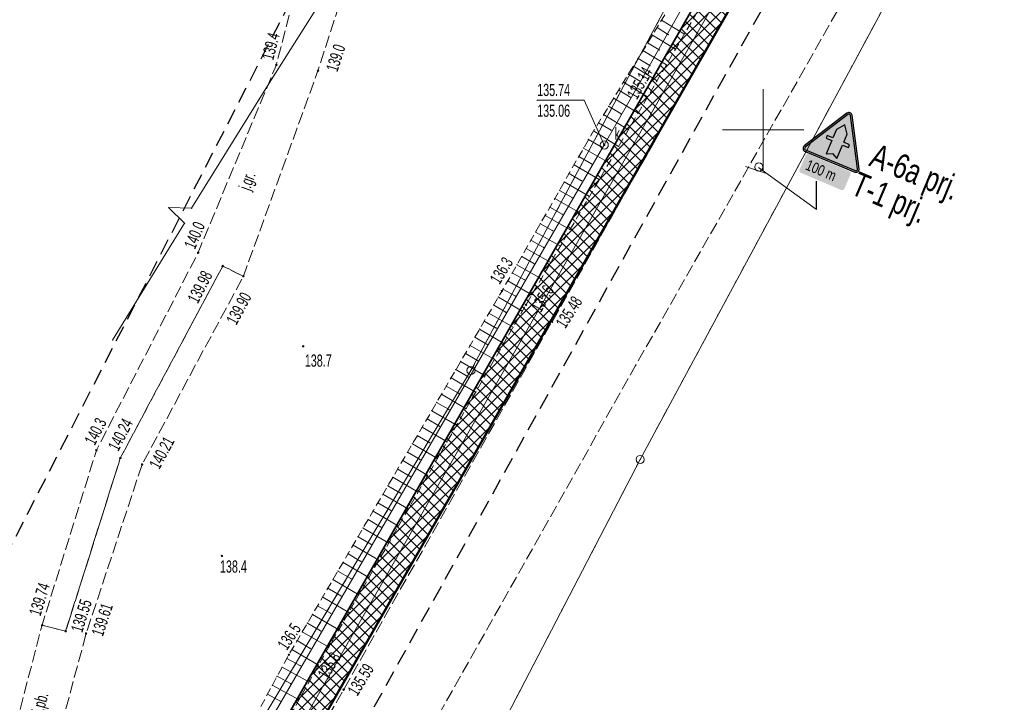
# Model space of a CAD drawing. Extents: x 6456700 to 6518119, y 5963420 to 5980059.
# Tile 89 of 256: x 6512073 to 6512134, y 5964364 to 5964406. Entities that reach past the tile are written whole.
import ezdxf
from ezdxf.enums import TextEntityAlignment as Align

# ---------------------------------------------------------------- set-up
doc = ezdxf.new("R2010")
doc.units = 0
doc.header["$MEASUREMENT"] = 0
for name, pattern in [('L_0_03', [1, 0.5, -0.5]), ('L_0_04', [1.5, 1, -0.5]), ('L_0_52', [1, 0.75, -0.25]), ('L_0_5A', [0.75, 0.5, -0.25])]:
    doc.linetypes.add(name, pattern=pattern)
doc.layers.get('0').update_dxf_attribs({"color": 2, "linetype": 'CONTINUOUS', "lineweight": 5})
for name, color, linetype, lineweight in [('000_Inne__niezydentyfikowane_', 7, 'CONTINUOUS', 18), ('18mm Kreska ciągła', 7, 'CONTINUOUS', 18), ('202_punkt_graniczny', 7, 'CONTINUOUS', 18), ('218_kontur_uzytku_gruntowego', 96, 'L_0_03', 18), ('219_dzialka_ewidencyjna', 7, 'CONTINUOUS', 18), ('35mm Ciągła', 7, 'CONTINUOUS', 35), ('50mm Kreska ciągła', 7, 'CONTINUOUS', 50), ('9mm Kreska ciągła', 252, 'CONTINUOUS', 9), ('jezdnia', 7, 'CONTINUOUS', 18), ('jezdnia_Atr17', 7, 'CONTINUOUS', 18), ('ogrodzenie_trwale', 7, 'CONTINUOUS', 18), ('pikieta_naturalna', 7, 'CONTINUOUS', 18), ('pikieta_naturalna_Atr2', 7, 'CONTINUOUS', 18), ('pikieta_sztuczna', 7, 'CONTINUOUS', 18), ('pikieta_sztuczna_Atr2', 7, 'CONTINUOUS', 18), ('przewod_elektroenergetyczny_podziemny', 7, 'CONTINUOUS', 18), ('przewod_kanalizacyjny', 7, 'CONTINUOUS', 18), ('rzedna', 7, 'CONTINUOUS', 18), ('rzedna_Atr2', 7, 'CONTINUOUS', 18), ('rzedna_Atr3', 7, 'CONTINUOUS', 18), ('siatka_krzyrzy', 7, 'CONTINUOUS', 18), ('skarpa_nieumocniona', 7, 'CONTINUOUS', 18), ('studnia_kanalizacyjna', 7, 'CONTINUOUS', 18), ('studnia_kanalizacyjna_Atr17', 7, 'CONTINUOUS', 18), ('Zakres', 7, 'CONTINUOUS', 18)]:
    doc.layers.add(name, color=color, linetype=linetype, lineweight=lineweight)
doc.layers.add('ZNAKI_PIONOWE', color=7, linetype='CONTINUOUS')
doc.styles.get("Standard").update_dxf_attribs({"font": 'txt', "width": 0.75})

# ---------------------------------------------------------------- blocks, each defined once
blk = doc.blocks.new('mdcp_nowa')
at = {"layer": 'pikieta_naturalna', "linetype": 'Continuous', "lineweight": 18, "true_color": 0x000000}
for points in [[(6494820.06, 5980853.945, 1), (6494820.06, 5980854.035, 1)], [(6494822.62, 5980853.575, 1), (6494822.62, 5980853.665, 1)], [(6494815.25, 5980842.395, 1), (6494815.25, 5980842.485, 1)], [(6494833.94, 5980840.045, 1), (6494833.94, 5980840.135, 1)], [(6494835.42, 5980839.195, 1), (6494835.42, 5980839.285, 1)], [(6494821.71, 5980836.645, 1), (6494821.71, 5980836.735, 1)], [(6494808.99, 5980830.245, 1), (6494808.99, 5980830.335, 1)], [(6494816.71, 5980823.755, 1), (6494816.71, 5980823.845, 1)], [(6494820.83, 5980817.675, 1), (6494820.83, 5980817.765, 1)], [(6494822.4, 5980816.615, 1), (6494822.4, 5980816.705, 1)]]:
    blk.add_hatch(color=18, dxfattribs=at).paths.add_polyline_path(points)
at = {"layer": 'pikieta_sztuczna', "linetype": 'Continuous', "lineweight": 18, "true_color": 0x000000}
for points in [[(6494816.76, 5980841.575, 1), (6494816.76, 5980841.665, 1)], [(6494818.03, 5980840.945, 1), (6494818.03, 5980841.035, 1)], [(6494837.02, 5980838.145, 1), (6494837.02, 5980838.235, 1)], [(6494810.46, 5980829.765, 1), (6494810.46, 5980829.855, 1)], [(6494811.8, 5980829.375, 1), (6494811.8, 5980829.465, 1)], [(6494805.65, 5980819.495, 1), (6494805.65, 5980819.585, 1)], [(6494807.1, 5980819.125, 1), (6494807.1, 5980819.215, 1)], [(6494808.36, 5980818.985, 1), (6494808.36, 5980819.075, 1)], [(6494824.2, 5980815.535, 1), (6494824.2, 5980815.625, 1)]]:
    blk.add_hatch(color=18, dxfattribs=at).paths.add_polyline_path(points)
at = {"layer": 'rzedna', "linetype": 'Continuous', "lineweight": 18, "true_color": 0x000000}
blk.add_hatch(color=18, dxfattribs=at).paths.add_polyline_path([(6494842.62, 5980853.195, 1), (6494842.62, 5980853.285, 1)])
at = {"layer": 'rzedna', "linetype": 'Continuous', "lineweight": 18, "true_color": 0xcc6600}
blk.add_hatch(color=32, dxfattribs=at).paths.add_polyline_path([(6494840.23, 5980849.015, 1), (6494840.23, 5980849.105, 1)])
at = {"layer": '000_Inne__niezydentyfikowane_', "linetype": 'Continuous', "lineweight": 18, "flags": 128}
for points in [[(6494843.76, 5980856.74), (6494845.16, 5980855.88)], [(6494843.48, 5980856.28), (6494844.18, 5980855.84)], [(6494842.9, 5980855.34), (6494843.61, 5980854.9)], [(6494843.19, 5980855.81), (6494844.61, 5980854.94)], [(6494842.61, 5980854.86), (6494844.05, 5980853.98)], [(6494842.31, 5980854.38), (6494843.04, 5980853.94)], [(6494842.02, 5980853.9), (6494843.48, 5980853)], [(6494841.42, 5980852.93), (6494842.9, 5980852.02)], [(6494841.72, 5980853.41), (6494842.45, 5980852.96)], [(6494841.12, 5980852.43), (6494841.86, 5980851.97)], [(6494840.81, 5980851.94), (6494842.31, 5980851.01)], [(6494840.5, 5980851.44), (6494841.26, 5980850.97)], [(6494839.88, 5980850.43), (6494840.65, 5980849.96)], [(6494840.19, 5980850.93), (6494841.72, 5980850)], [(6494839.57, 5980849.92), (6494841.11, 5980848.97)], [(6494839.26, 5980849.4), (6494840.05, 5980848.95)], [(6494838.96, 5980848.87), (6494840.53, 5980847.97)], [(6494838.66, 5980848.35), (6494839.45, 5980847.9)], [(6494838.37, 5980847.83), (6494839.92, 5980846.93)], [(6494837.77, 5980846.79), (6494839.32, 5980845.9)], [(6494838.07, 5980847.31), (6494838.84, 5980846.86)], [(6494837.48, 5980846.27), (6494838.25, 5980845.83)], [(6494837.18, 5980845.76), (6494838.72, 5980844.88)], [(6494836.89, 5980845.24), (6494837.65, 5980844.8)], [(6494836.59, 5980844.73), (6494838.12, 5980843.86)], [(6494836.3, 5980844.22), (6494837.06, 5980843.79)], [(6494835.72, 5980843.21), (6494836.48, 5980842.77)], [(6494836.01, 5980843.71), (6494837.53, 5980842.84)], [(6494835.43, 5980842.7), (6494836.94, 5980841.84)], [(6494835.15, 5980842.2), (6494835.9, 5980841.77)], [(6494834.86, 5980841.7), (6494836.36, 5980840.84)], [(6494834.29, 5980840.7), (6494835.78, 5980839.85)], [(6494834.57, 5980841.2), (6494835.32, 5980840.77)], [(6494834, 5980840.2), (6494834.75, 5980839.78)], [(6494833.72, 5980839.71), (6494835.19, 5980838.85)], [(6494833.43, 5980839.22), (6494834.17, 5980838.78)], [(6494833.14, 5980838.73), (6494834.62, 5980837.86)], [(6494832.56, 5980837.74), (6494834.05, 5980836.86)], [(6494832.85, 5980838.23), (6494833.59, 5980837.8)], [(6494832.27, 5980837.24), (6494833.02, 5980836.8)], [(6494831.98, 5980836.74), (6494833.48, 5980835.87)], [(6494831.69, 5980836.25), (6494832.44, 5980835.81)], [(6494831.1, 5980835.25), (6494831.85, 5980834.8)], [(6494831.39, 5980835.75), (6494832.9, 5980834.86)], [(6494830.81, 5980834.74), (6494832.32, 5980833.86)], [(6494830.51, 5980834.24), (6494831.27, 5980833.8)], [(6494830.22, 5980833.74), (6494831.73, 5980832.85)], [(6494829.92, 5980833.23), (6494830.68, 5980832.79)], [(6494829.62, 5980832.72), (6494831.15, 5980831.83)], [(6494829.03, 5980831.71), (6494830.56, 5980830.81)], [(6494829.33, 5980832.22), (6494830.09, 5980831.77)], [(6494828.73, 5980831.2), (6494829.5, 5980830.75)], [(6494828.43, 5980830.69), (6494829.97, 5980829.78)], [(6494828.13, 5980830.17), (6494828.9, 5980829.72)], [(6494827.83, 5980829.66), (6494829.37, 5980828.75)], [(6494827.22, 5980828.63), (6494828.78, 5980827.72)], [(6494827.53, 5980829.14), (6494828.3, 5980828.69)], [(6494826.92, 5980828.11), (6494827.7, 5980827.66)], [(6494826.62, 5980827.59), (6494828.18, 5980826.68)], [(6494826.31, 5980827.07), (6494827.09, 5980826.61)], [(6494826.01, 5980826.55), (6494827.57, 5980825.63)], [(6494825.7, 5980826.03), (6494826.49, 5980825.57)], [(6494825.09, 5980824.98), (6494825.88, 5980824.52)], [(6494825.39, 5980825.51), (6494826.97, 5980824.58)], [(6494824.78, 5980824.46), (6494826.36, 5980823.53)], [(6494824.47, 5980823.93), (6494825.26, 5980823.46)], [(6494824.16, 5980823.4), (6494825.75, 5980822.47)], [(6494823.85, 5980822.87), (6494824.65, 5980822.4)], [(6494823.54, 5980822.34), (6494825.13, 5980821.4)], [(6494823.23, 5980821.81), (6494824.03, 5980821.34)], [(6494822.6, 5980820.74), (6494823.4, 5980820.27)], [(6494822.91, 5980821.27), (6494824.52, 5980820.33)], [(6494822.29, 5980820.2), (6494823.9, 5980819.26)], [(6494821.97, 5980819.67), (6494822.78, 5980819.19)], [(6494821.65, 5980819.13), (6494823.28, 5980818.18)], [(6494821.34, 5980818.59), (6494822.15, 5980818.11)], [(6494821.02, 5980818.05), (6494822.65, 5980817.09)], [(6494820.71, 5980817.5), (6494821.54, 5980817.05)], [(6494820.41, 5980816.95), (6494822.06, 5980816.05)], [(6494820.11, 5980816.4), (6494820.94, 5980815.95)], [(6494819.52, 5980815.3), (6494820.34, 5980814.85)], [(6494819.81, 5980815.85), (6494821.46, 5980814.96)]]:
    blk.add_lwpolyline(points, dxfattribs=at)
at = {"layer": '000_Inne__niezydentyfikowane_'}
for p in [(6494843.76, 5980856.74), (6494843.48, 5980856.28), (6494845.16, 5980855.88), (6494842.9, 5980855.34), (6494843.19, 5980855.81), (6494844.18, 5980855.84), (6494842.61, 5980854.86), (6494843.61, 5980854.9), (6494844.61, 5980854.94), (6494842.31, 5980854.38), (6494842.02, 5980853.9), (6494843.04, 5980853.94), (6494844.05, 5980853.98), (6494841.42, 5980852.93), (6494841.72, 5980853.41), (6494842.45, 5980852.96), (6494843.48, 5980853), (6494841.12, 5980852.43), (6494840.81, 5980851.94), (6494841.86, 5980851.97), (6494842.9, 5980852.02), (6494840.5, 5980851.44), (6494842.31, 5980851.01), (6494839.88, 5980850.43), (6494840.19, 5980850.93), (6494841.26, 5980850.97), (6494839.57, 5980849.92), (6494840.65, 5980849.96), (6494841.72, 5980850), (6494839.26, 5980849.4), (6494838.96, 5980848.87), (6494840.05, 5980848.95), (6494841.11, 5980848.97), (6494838.66, 5980848.35), (6494840.53, 5980847.97), (6494838.37, 5980847.83), (6494839.45, 5980847.9), (6494837.77, 5980846.79), (6494838.07, 5980847.31), (6494838.84, 5980846.86), (6494839.92, 5980846.93), (6494837.48, 5980846.27), (6494837.18, 5980845.76), (6494838.25, 5980845.83), (6494839.32, 5980845.9), (6494836.89, 5980845.24), (6494836.59, 5980844.73), (6494837.65, 5980844.8), (6494838.72, 5980844.88), (6494836.3, 5980844.22), (6494837.06, 5980843.79), (6494838.12, 5980843.86), (6494835.72, 5980843.21), (6494836.01, 5980843.71), (6494835.43, 5980842.7), (6494836.48, 5980842.77), (6494837.53, 5980842.84), (6494835.15, 5980842.2), (6494834.86, 5980841.7), (6494835.9, 5980841.77), (6494836.94, 5980841.84), (6494834.29, 5980840.7), (6494834.57, 5980841.2), (6494835.32, 5980840.77), (6494836.36, 5980840.84), (6494834, 5980840.2), (6494833.72, 5980839.71), (6494834.75, 5980839.78), (6494835.78, 5980839.85), (6494833.43, 5980839.22), (6494833.14, 5980838.73), (6494834.17, 5980838.78), (6494835.19, 5980838.85), (6494832.56, 5980837.74), (6494832.85, 5980838.23), (6494833.59, 5980837.8), (6494834.62, 5980837.86), (6494832.27, 5980837.24), (6494831.98, 5980836.74), (6494833.02, 5980836.8), (6494834.05, 5980836.86), (6494831.69, 5980836.25), (6494833.48, 5980835.87), (6494831.1, 5980835.25), (6494831.39, 5980835.75), (6494832.44, 5980835.81), (6494830.81, 5980834.74), (6494831.85, 5980834.8), (6494832.9, 5980834.86), (6494830.51, 5980834.24), (6494830.22, 5980833.74), (6494831.27, 5980833.8), (6494832.32, 5980833.86), (6494829.92, 5980833.23), (6494831.73, 5980832.85), (6494829.62, 5980832.72), (6494830.68, 5980832.79), (6494829.03, 5980831.71), (6494829.33, 5980832.22), (6494830.09, 5980831.77), (6494831.15, 5980831.83), (6494828.73, 5980831.2), (6494828.43, 5980830.69), (6494829.5, 5980830.75), (6494830.56, 5980830.81), (6494828.13, 5980830.17), (6494827.83, 5980829.66), (6494828.9, 5980829.72), (6494829.97, 5980829.78), (6494827.22, 5980828.63), (6494827.53, 5980829.14), (6494828.3, 5980828.69), (6494829.37, 5980828.75), (6494826.92, 5980828.11), (6494826.62, 5980827.59), (6494827.7, 5980827.66), (6494828.78, 5980827.72), (6494826.31, 5980827.07), (6494826.01, 5980826.55), (6494827.09, 5980826.61), (6494828.18, 5980826.68), (6494825.7, 5980826.03), (6494826.49, 5980825.57), (6494827.57, 5980825.63), (6494825.09, 5980824.98), (6494825.39, 5980825.51), (6494824.78, 5980824.46), (6494825.88, 5980824.52), (6494826.97, 5980824.58), (6494824.47, 5980823.93), (6494824.16, 5980823.4), (6494825.26, 5980823.46), (6494826.36, 5980823.53), (6494823.85, 5980822.87), (6494823.54, 5980822.34), (6494824.65, 5980822.4), (6494825.75, 5980822.47), (6494823.23, 5980821.81), (6494824.03, 5980821.34), (6494825.13, 5980821.4), (6494822.6, 5980820.74), (6494822.91, 5980821.27), (6494822.29, 5980820.2), (6494823.4, 5980820.27), (6494824.52, 5980820.33), (6494821.97, 5980819.67), (6494821.65, 5980819.13), (6494822.78, 5980819.19), (6494823.9, 5980819.26), (6494821.34, 5980818.59), (6494821.02, 5980818.05), (6494822.15, 5980818.11), (6494823.28, 5980818.18), (6494820.71, 5980817.5), (6494822.65, 5980817.09), (6494820.41, 5980816.95), (6494821.54, 5980817.05), (6494820.11, 5980816.4), (6494820.94, 5980815.95), (6494822.06, 5980816.05), (6494819.52, 5980815.3), (6494819.81, 5980815.85), (6494820.34, 5980814.85), (6494821.46, 5980814.96)]:
    blk.add_point(p, dxfattribs=at)
at = {"layer": '202_punkt_graniczny', "color": 7, "linetype": 'Continuous', "lineweight": 18}
for centre in [(6494832.03, 5980835.2), (6494842.44, 5980829.73)]:
    blk.add_circle(centre, 0.25, dxfattribs=at)
at = {"layer": '202_punkt_graniczny'}
for p in [(6494832.03, 5980835.2), (6494842.44, 5980829.73)]:
    blk.add_point(p, dxfattribs=at)
at = {"layer": '218_kontur_uzytku_gruntowego', "lineweight": 18, "flags": 128}
for points in [[(6494883.82, 5980931.62), (6494832.03, 5980835.2)], [(6494842.44, 5980829.73), (6494868.62, 5980878.3)], [(6494832.03, 5980835.2), (6494813.16, 5980803.66)], [(6494821.46, 5980789.38), (6494842.44, 5980829.73)]]:
    blk.add_lwpolyline(points, dxfattribs=at)
at = {"layer": '218_kontur_uzytku_gruntowego'}
for p in [(6494832.03, 5980835.2), (6494832.03, 5980835.2), (6494832.03, 5980835.2), (6494832.03, 5980835.2), (6494842.44, 5980829.73), (6494842.44, 5980829.73)]:
    blk.add_point(p, dxfattribs=at)
at = {"layer": '219_dzialka_ewidencyjna', "color": 3, "linetype": 'Continuous', "lineweight": 18, "flags": 128}
for points in [[(6494832.03, 5980835.2), (6494883.82, 5980931.62)], [(6494868.62, 5980878.3), (6494842.44, 5980829.73)], [(6494832.03, 5980835.2), (6494813.16, 5980803.66)], [(6494842.44, 5980829.73), (6494821.46, 5980789.38)]]:
    blk.add_lwpolyline(points, dxfattribs=at)
at = {"layer": '219_dzialka_ewidencyjna', "color": 3}
for p in [(6494832.03, 5980835.2), (6494832.03, 5980835.2), (6494842.44, 5980829.73), (6494842.44, 5980829.73)]:
    blk.add_point(p, dxfattribs=at)
at = {"layer": 'jezdnia', "color": 7, "linetype": 'L_0_52', "lineweight": 18, "flags": 128}
for points in [[(6494800.98, 5980766.05), (6494800.28, 5980765.21), (6494799.58, 5980764.38), (6494798.86, 5980763.57), (6494798.14, 5980762.76), (6494797.4, 5980761.96), (6494796.65, 5980761.17), (6494795.56, 5980759.97), (6494794.45, 5980758.8), (6494793.3, 5980757.65), (6494792.14, 5980756.53), (6494790.94, 5980755.44), (6494789.72, 5980754.37), (6494788.47, 5980753.34), (6494787.2, 5980752.33), (6494785.91, 5980751.36), (6494784.6, 5980750.41), (6494783.26, 5980749.5), (6494781.9, 5980748.62), (6494780.52, 5980747.77), (6494779.49, 5980747.15), (6494778.44, 5980746.54), (6494777.4, 5980745.94), (6494776.34, 5980745.36), (6494775.28, 5980744.78), (6494774.21, 5980744.23), (6494773.13, 5980743.68), (6494772.05, 5980743.15), (6494770.96, 5980742.63), (6494769.86, 5980742.12), (6494768.76, 5980741.63), (6494767.65, 5980741.15), (6494766.54, 5980740.68), (6494754.8, 5980736.16), (6494735.09, 5980729.04), (6494724.78, 5980724.36), (6494723.57, 5980723.74), (6494722.37, 5980723.09), (6494721.19, 5980722.42), (6494720.02, 5980721.72), (6494718.86, 5980721.01), (6494717.72, 5980720.27), (6494716.59, 5980719.51), (6494715.47, 5980718.73), (6494714.37, 5980717.93), (6494713.29, 5980717.1), (6494712.22, 5980716.26), (6494711.16, 5980715.4), (6494710.13, 5980714.51), (6494709.11, 5980713.61), (6494707.48, 5980712.2), (6494705.88, 5980710.76), (6494704.3, 5980709.3), (6494702.75, 5980707.8), (6494701.22, 5980706.28), (6494699.72, 5980704.74), (6494698.24, 5980703.17), (6494696.79, 5980701.57), (6494695.37, 5980699.95), (6494693.98, 5980698.31), (6494692.61, 5980696.64), (6494691.28, 5980694.95), (6494689.97, 5980693.24), (6494678.42, 5980678.9), (6494663.6, 5980660.49), (6494656.62, 5980651.14), (6494655.4, 5980649.55), (6494654.2, 5980647.93), (6494653.04, 5980646.3), (6494651.91, 5980644.64), (6494650.81, 5980642.95), (6494649.75, 5980641.25), (6494648.71, 5980639.53), (6494647.72, 5980637.79), (6494646.75, 5980636.02), (6494645.82, 5980634.24), (6494644.93, 5980632.44), (6494644.07, 5980630.63), (6494643.25, 5980628.8), (6494642.46, 5980626.95), (6494642.09, 5980625.98), (6494641.74, 5980625), (6494641.4, 5980624.01), (6494641.09, 5980623.02), (6494640.79, 5980622.02), (6494640.5, 5980621.01), (6494640.24, 5980620.01), (6494639.99, 5980618.99), (6494639.76, 5980617.98), (6494639.55, 5980616.96), (6494639.36, 5980615.93), (6494639.19, 5980614.9), (6494639.03, 5980613.87), (6494638.89, 5980612.84), (6494638.61, 5980611.3), (6494638.37, 5980609.75), (6494638.16, 5980608.19), (6494638, 5980606.63), (6494637.87, 5980605.07), (6494637.78, 5980603.5), (6494637.73, 5980601.93), (6494637.72, 5980600.36), (6494637.727, 5980600.016), (6494630.507, 5980602.343), (6494630.51, 5980602.97), (6494630.54, 5980604.31), (6494630.59, 5980605.65), (6494630.67, 5980606.99), (6494630.77, 5980608.32), (6494630.9, 5980609.66), (6494631.05, 5980610.99), (6494631.23, 5980612.32), (6494631.43, 5980613.64), (6494631.66, 5980614.96), (6494631.91, 5980616.28), (6494632.19, 5980617.59), (6494632.49, 5980618.9), (6494632.82, 5980620.2), (6494633.17, 5980621.49), (6494633.52, 5980622.8), (6494633.9, 5980624.09), (6494634.3, 5980625.39), (6494634.72, 5980626.67), (6494635.16, 5980627.95), (6494635.63, 5980629.21), (6494636.12, 5980630.47), (6494636.63, 5980631.72), (6494637.17, 5980632.96), (6494637.73, 5980634.19), (6494638.31, 5980635.41), (6494638.91, 5980636.62), (6494639.53, 5980637.82), (6494640.18, 5980639.01), (6494651.91, 5980654.89), (6494659.39, 5980664.48), (6494673.45, 5980682.25), (6494686.07, 5980698.81), (6494697.34, 5980711.93), (6494704.77, 5980718.76), (6494705.95, 5980719.62), (6494707.13, 5980720.47), (6494708.32, 5980721.31), (6494709.52, 5980722.13), (6494710.73, 5980722.95), (6494711.95, 5980723.75), (6494713.17, 5980724.54), (6494714.41, 5980725.31), (6494715.65, 5980726.08), (6494716.89, 5980726.83), (6494718.15, 5980727.57), (6494719.41, 5980728.3), (6494720.68, 5980729.01), (6494721.96, 5980729.71), (6494733.02, 5980734.84), (6494752.65, 5980741.77), (6494764.04, 5980746.21), (6494765.1, 5980746.65), (6494766.15, 5980747.09), (6494767.2, 5980747.55), (6494768.24, 5980748.02), (6494769.28, 5980748.5), (6494770.32, 5980748.99), (6494771.34, 5980749.49), (6494772.37, 5980750.01), (6494773.38, 5980750.53), (6494774.39, 5980751.07), (6494775.4, 5980751.61), (6494776.4, 5980752.17), (6494777.39, 5980752.74), (6494778.56, 5980753.48), (6494779.71, 5980754.25), (6494780.85, 5980755.04), (6494781.97, 5980755.85), (6494783.08, 5980756.68), (6494784.17, 5980757.53), (6494785.24, 5980758.41), (6494786.3, 5980759.3), (6494787.34, 5980760.22), (6494788.36, 5980761.15), (6494789.36, 5980762.11), (6494790.34, 5980763.08), (6494791.31, 5980764.08), (6494792.25, 5980765.09), (6494796.57, 5980770.19), (6494801.12, 5980776.47), (6494807.76, 5980786.96), (6494824.2, 5980815.58), (6494837.02, 5980838.19), (6494852.07, 5980864.69), (6494865.45, 5980888.16), (6494878.03, 5980909.37), (6494879.23, 5980911.4), (6494880.45, 5980913.41), (6494881.7, 5980915.41), (6494882.97, 5980917.4), (6494884.25, 5980919.37), (6494885.56, 5980921.33), (6494886.89, 5980923.28), (6494888.25, 5980925.21), (6494889.62, 5980927.12), (6494891.01, 5980929.02), (6494892.43, 5980930.91), (6494893.86, 5980932.78), (6494895.32, 5980934.63), (6494896.79, 5980936.47), (6494904.42, 5980944.79), (6494917.35, 5980957.18), (6494930.46, 5980968.66), (6494934.059, 5980971.777), (6494933.221, 5980963.181), (6494926.63, 5980957.35), (6494921.6, 5980952.87), (6494901.47, 5980932.34), (6494900.03, 5980930.62), (6494898.61, 5980928.88), (6494897.21, 5980927.13), (6494895.83, 5980925.35), (6494894.48, 5980923.57), (6494893.14, 5980921.76), (6494891.83, 5980919.94), (6494890.54, 5980918.1), (6494889.28, 5980916.25), (6494888.04, 5980914.38), (6494886.82, 5980912.49), (6494885.62, 5980910.59), (6494884.45, 5980908.68), (6494883.3, 5980906.75), (6494870.77, 5980885.48), (6494856.93, 5980861.45), (6494842.16, 5980835.5), (6494829.15, 5980812.43), (6494813, 5980783.94), (6494806.11, 5980773.06), (6494805.51, 5980772.15), (6494804.9, 5980771.26), (6494804.27, 5980770.37), (6494803.64, 5980769.49), (6494802.99, 5980768.61), (6494802.33, 5980767.75), (6494801.66, 5980766.89)], [(6494826.35, 5980865.3), (6494822.62, 5980853.62), (6494818.03, 5980840.99), (6494816.76, 5980841.62), (6494810.46, 5980829.81), (6494807.1, 5980819.17), (6494805.65, 5980819.54), (6494808.99, 5980830.29), (6494815.25, 5980842.44), (6494820.06, 5980853.99), (6494823.09, 5980865.82)], [(6494811.8, 5980829.42), (6494808.36, 5980819.03), (6494803.79, 5980802.02), (6494801.13, 5980803.36), (6494802.04, 5980805.78), (6494805.65, 5980819.54), (6494807.1, 5980819.17), (6494810.46, 5980829.81), (6494816.76, 5980841.62), (6494818.03, 5980840.99)]]:
    blk.add_lwpolyline(points, close=True, dxfattribs=at)
at = {"layer": 'jezdnia'}
for p in [(6494820.06, 5980853.99), (6494822.62, 5980853.62), (6494815.25, 5980842.44), (6494816.76, 5980841.62), (6494816.76, 5980841.62), (6494818.03, 5980840.99), (6494818.03, 5980840.99), (6494837.02, 5980838.19), (6494842.16, 5980835.5), (6494808.99, 5980830.29), (6494810.46, 5980829.81), (6494810.46, 5980829.81), (6494811.8, 5980829.42), (6494805.65, 5980819.54), (6494805.65, 5980819.54), (6494807.1, 5980819.17), (6494807.1, 5980819.17), (6494808.36, 5980819.03), (6494824.2, 5980815.58)]:
    blk.add_point(p, dxfattribs=at)
at = {"layer": 'ogrodzenie_trwale'}
for p in [(6494839.46, 5980849.74), (6494833.94, 5980840.09), (6494820.83, 5980817.72)]:
    blk.add_point(p, dxfattribs=at)
at = {"layer": 'pikieta_naturalna', "color": 7, "linetype": 'Continuous', "lineweight": 18}
for centre in [(6494820.06, 5980853.99), (6494822.62, 5980853.62), (6494815.25, 5980842.44), (6494833.94, 5980840.09), (6494835.42, 5980839.24), (6494821.71, 5980836.69), (6494808.99, 5980830.29), (6494816.71, 5980823.8), (6494820.83, 5980817.72), (6494822.4, 5980816.66)]:
    blk.add_circle(centre, 0.045, dxfattribs=at)
at = {"layer": 'pikieta_naturalna'}
for p in [(6494820.06, 5980853.99), (6494822.62, 5980853.62), (6494815.25, 5980842.44), (6494833.94, 5980840.09), (6494835.42, 5980839.24), (6494821.71, 5980836.69), (6494808.99, 5980830.29), (6494816.71, 5980823.8), (6494820.83, 5980817.72), (6494822.4, 5980816.66)]:
    blk.add_point(p, dxfattribs=at)
at = {"layer": 'pikieta_sztuczna', "color": 7, "linetype": 'Continuous', "lineweight": 18}
for centre in [(6494816.76, 5980841.62), (6494818.03, 5980840.99), (6494837.02, 5980838.19), (6494810.46, 5980829.81), (6494811.8, 5980829.42), (6494805.65, 5980819.54), (6494807.1, 5980819.17), (6494808.36, 5980819.03), (6494824.2, 5980815.58)]:
    blk.add_circle(centre, 0.045, dxfattribs=at)
at = {"layer": 'pikieta_sztuczna'}
for p in [(6494816.76, 5980841.62), (6494818.03, 5980840.99), (6494837.02, 5980838.19), (6494810.46, 5980829.81), (6494811.8, 5980829.42), (6494805.65, 5980819.54), (6494807.1, 5980819.17), (6494808.36, 5980819.03), (6494824.2, 5980815.58)]:
    blk.add_point(p, dxfattribs=at)
at = {"layer": 'przewod_elektroenergetyczny_podziemny', "color": 1, "linetype": 'Continuous', "lineweight": 18, "flags": 128}
blk.add_lwpolyline([(6494827.41, 5980866.83), (6494826.82, 5980864.24), (6494819.61, 5980852.86), (6494814.85, 5980845.17), (6494813.43, 5980845.21), (6494814.42, 5980844.25), (6494809.99, 5980837.07)], dxfattribs=at)
at = {"layer": 'przewod_elektroenergetyczny_podziemny'}
for p in [(6494819.61, 5980852.86), (6494813.43, 5980845.21), (6494814.85, 5980845.17), (6494814.42, 5980844.25), (6494809.99, 5980837.07)]:
    blk.add_point(p, dxfattribs=at)
at = {"layer": 'przewod_kanalizacyjny', "color": 34, "linetype": 'Continuous', "lineweight": 18, "flags": 128}
for points in [[(6494840.23, 5980849.06), (6494842.62, 5980853.24), (6494861.66, 5980886.89), (6494864.18, 5980891.34)], [(6494840.23, 5980849.06), (6494815.62, 5980806.68)]]:
    blk.add_lwpolyline(points, dxfattribs=at)
at = {"layer": 'przewod_kanalizacyjny'}
for p in [(6494842.62, 5980853.24), (6494840.23, 5980849.06), (6494840.23, 5980849.06)]:
    blk.add_point(p, dxfattribs=at)
at = {"layer": 'rzedna', "color": 7, "linetype": 'Continuous', "lineweight": 18}
blk.add_circle((6494842.62, 5980853.24), 0.045, dxfattribs=at)
at = {"layer": 'rzedna', "color": 32, "linetype": 'Continuous', "lineweight": 18}
blk.add_circle((6494840.23, 5980849.06), 0.045, dxfattribs=at)
at = {"layer": 'rzedna'}
for p in [(6494842.62, 5980853.24), (6494840.23, 5980849.06)]:
    blk.add_point(p, dxfattribs=at)
at = {"layer": 'rzedna_Atr2', "color": 7, "linetype": 'Continuous', "lineweight": 18, "flags": 128}
blk.add_lwpolyline([(6494840.23, 5980849.06), (6494838.99, 5980851.81), (6494836.104, 5980851.81)], dxfattribs=at)
at = {"layer": 'rzedna_Atr2'}
for p in [(6494836.104, 5980851.81), (6494838.99, 5980851.81), (6494840.23, 5980849.06)]:
    blk.add_point(p, dxfattribs=at)
at = {"layer": 'siatka_krzyrzy', "linetype": 'Continuous', "lineweight": 18, "flags": 128}
for points in [[(6494850, 5980847.5), (6494850, 5980852.5)], [(6494847.5, 5980850), (6494852.5, 5980850)]]:
    blk.add_lwpolyline(points, dxfattribs=at)
at = {"layer": 'skarpa_nieumocniona', "color": 7, "linetype": 'L_0_5A', "lineweight": 18, "flags": 128}
blk.add_lwpolyline([(6494881.91, 5980921.32), (6494876.04, 5980910.43), (6494863.64, 5980889), (6494850.77, 5980865.46), (6494835.42, 5980839.24), (6494822.4, 5980816.66), (6494814.44, 5980802.24), (6494812.98, 5980803.24), (6494820.83, 5980817.72), (6494833.94, 5980840.09), (6494839.46, 5980849.74), (6494849.65, 5980866.32), (6494862.85, 5980889.52), (6494875.09, 5980910.94), (6494880.86, 5980921.93), (6494886.69, 5980933.43)], close=True, dxfattribs=at)
at = {"layer": 'skarpa_nieumocniona'}
for p in [(6494839.46, 5980849.74), (6494839.46, 5980849.74), (6494833.94, 5980840.09), (6494833.94, 5980840.09), (6494835.42, 5980839.24), (6494835.42, 5980839.24), (6494820.83, 5980817.72), (6494820.83, 5980817.72), (6494822.4, 5980816.66), (6494822.4, 5980816.66)]:
    blk.add_point(p, dxfattribs=at)
at = {"layer": 'studnia_kanalizacyjna', "color": 34, "linetype": 'Continuous', "lineweight": 13}
blk.add_circle((6494840.23, 5980849.06), 0.25, dxfattribs=at)
at = {"layer": 'studnia_kanalizacyjna'}
blk.add_point((6494840.23, 5980849.06), dxfattribs=at)
at = {"layer": 'Zakres', "linetype": 'L_0_04', "lineweight": 25, "flags": 128}
blk.add_lwpolyline([(6495113.77, 5985050.22), (6495121.12, 5984877.07), (6495125.76, 5984757.87), (6495129.89, 5984649.81), (6495141.08, 5984611.3), (6495145.77, 5984544.53), (6495147.36, 5984487.27), (6495157.22, 5984392.07), (6495162.95, 5984387.45), (6495180.24, 5984384.16), (6495229.5, 5984386.61), (6495251.65, 5984373.41), (6495258.77, 5984357.12), (6495255.44, 5984330.44), (6495250.77, 5984304.39), (6495252.21, 5984282.78), (6495255.46, 5984256.45), (6495254.94, 5984238.25), (6495266.4, 5984211), (6495277.24, 5984182.33), (6495294.2, 5984133.19), (6495300.94, 5984095.37), (6495313.24, 5984037.69), (6495317.44, 5983978.18), (6495300.35, 5983922.18), (6495282.35, 5983883.38), (6495266.21, 5983862.23), (6495242.03, 5983839.67), (6495211.11, 5983816.86), (6495158.26, 5983772.66), (6495130.6, 5983651.16), (6495116.31, 5983543.43), (6495129.51, 5983346.73), (6495134.58, 5983264.71), (6495139.64, 5983186.97), (6495193.25, 5983077.94), (6495199.2, 5983041.97), (6495206.23, 5983026), (6495208.96, 5983004.88), (6495202.27, 5982979.48), (6495202.42, 5982950.13), (6495209.35, 5982897.38), (6495215.97, 5982850.34), (6495228.6, 5982809.97), (6495226.85, 5982778.82), (6495225.04, 5982750.56), (6495220.26, 5982723.37), (6495226.54, 5982679.97), (6495206.06, 5982669.48), (6495192.68, 5982657.71), (6495184.57, 5982648.65), (6495174.78, 5982624.58), (6495164.23, 5982604.61), (6495150.7, 5982588.3), (6495137.69, 5982582.43), (6495118.26, 5982573.75), (6495100.35, 5982558.42), (6495090.36, 5982544.99), (6495075.87, 5982519.06), (6495060.83, 5982499.68), (6495049.41, 5982485.49), (6495035.07, 5982459.7), (6495006.7, 5982406.64), (6494980.89, 5982351.84), (6494944.35, 5982293.29), (6494925.72, 5982250.11), (6494905.2, 5982190.37), (6494898.43, 5982153.5), (6494879.51, 5982063.89), (6494864.14, 5981992.66), (6494816.93, 5981768.61), (6494777.79, 5981577.7), (6494739.84, 5981394.72), (6494718.65, 5981297.89), (6494716.45, 5981237.31), (6494738.62, 5981208.21), (6494776.48, 5981173.06), (6494817.16, 5981137.44), (6494847.63, 5981109.8), (6494877.39, 5981077.08), (6494912.75, 5981030.55), (6494916.06, 5981014.71), (6494903.86, 5980957.01), (6494916.13, 5980953.51), (6494892.32, 5980927.59), (6494850.7, 5980858.8), (6494806.81, 5980779.89), (6494785.1, 5980753.49), (6494715.22, 5980723.29), (6494679.96, 5980686.78), (6494651.35, 5980651.29), (6494549.14, 5980683.24), (6494511.84, 5980659.66), (6494443.61, 5980630.33), (6494428.78, 5980598.6), (6494431.58, 5980579.46), (6494420.56, 5980549.76), (6494416.45, 5980528.2), (6494403.86, 5980507.16), (6494388.89, 5980482.96), (6494365.32, 5980407.99), (6494335.67, 5980315.15), (6494332.29, 5980297.41), (6494335.1, 5980278.18), (6494347.25, 5980254.84), (6494336.79, 5980250.09), (6494300.04, 5980271.34), (6494320.8, 5980301.43), (6494336.81, 5980349.17), (6494344.85, 5980380.92), (6494360.85, 5980437.13), (6494374.18, 5980476.38), (6494386.14, 5980498.84), (6494403.02, 5980528.52), (6494411.33, 5980563.19), (6494420.84, 5980586.25), (6494420.25, 5980601.11), (6494434.95, 5980635.94), (6494446.75, 5980644.99), (6494465.77, 5980647.27), (6494513.02, 5980669.46), (6494507.85, 5980679.68), (6494547.89, 5980705.83), (6494570.06, 5980691.34), (6494636.17, 5980669.05), (6494706.14, 5980756.86), (6494742.78, 5980772.58), (6494798.53, 5980814.27), (6494826.12, 5980867.97), (6494849.57, 5980908.6), (6494845.35, 5980942.01), (6494853.94, 5980970.83), (6494891.08, 5980960.54), (6494890.11, 5980965.73), (6494903.94, 5981025.69), (6494869.98, 5981070.3), (6494770.97, 5981160.58), (6494728.18, 5981200.64), (6494706.13, 5981229.56), (6494707.94, 5981299.75), (6494728.84, 5981398.1), (6494767.06, 5981580.19), (6494806.17, 5981770.55), (6494854.36, 5981994.76), (6494869.73, 5982065.97), (6494888.61, 5982155.44), (6494891.67, 5982173.95), (6494895.82, 5982197.45), (6494916.38, 5982253.72), (6494935.47, 5982297.95), (6494954.97, 5982331.67), (6494972.09, 5982356.64), (6494997.76, 5982411.14), (6495026.29, 5982464.48), (6495041.09, 5982491.09), (6495052.99, 5982505.88), (6495067.51, 5982524.6), (6495081.94, 5982550.43), (6495092.99, 5982565.28), (6495112.86, 5982582.29), (6495133.59, 5982591.55), (6495144.48, 5982596.46), (6495155.87, 5982610.19), (6495165.7, 5982628.8), (6495175.96, 5982654.03), (6495185.62, 5982664.83), (6495200.4, 5982677.82), (6495212.49, 5982688.04), (6495209.64, 5982723.43), (6495215.22, 5982750.57), (6495216.87, 5982779.54), (6495218.31, 5982809.31), (6495206.86, 5982847.92), (6495199.44, 5982894.74), (6495192.11, 5982948.71), (6495190.16, 5982979.24), (6495183.47, 5983075.16), (6495129.79, 5983184.34), (6495124.6, 5983264.07), (6495119.53, 5983346.09), (6495106.27, 5983543.75), (6495120.74, 5983652.9), (6495148.75, 5983779.42), (6495204.15, 5983826.04), (6495273.41, 5983889.36), (6495288.53, 5983927.42), (6495300.83, 5983964.69), (6495303.91, 5983980.14), (6495301.32, 5984039.55), (6495291.1, 5984093.63), (6495284.5, 5984130.67), (6495267.84, 5984178.93), (6495257.12, 5984207.3), (6495244.96, 5984236.19), (6495244.79, 5984255.42), (6495242.25, 5984281.97), (6495240.71, 5984304.95), (6495245.55, 5984331.94), (6495248.51, 5984355.64), (6495243.77, 5984366.47), (6495226.98, 5984376.47), (6495179.54, 5984374.12), (6495158.61, 5984378.09), (6495147.7, 5984386.91), (6495137.38, 5984486.61), (6495135.78, 5984544.04), (6495131.18, 5984609.54), (6495119.95, 5984648.2), (6495115.76, 5984757.49), (6495111.12, 5984876.67), (6495103.73, 5985050.93), (6495109.36, 5985081.73), (6495120.41, 5985085.88)], close=True, dxfattribs=at)
at = {"layer": 'jezdnia_Atr17', "color": 7, "lineweight": 15, "width": 0.66}
for s, rotation, p in [('j.gr.', 70, (6494817.725, 5980846.466)), ('j.pb.', 75, (6494805.006, 5980814.275))]:
    blk.add_text(s, height=0.75, rotation=rotation, dxfattribs=at).set_placement(p, align=Align.TOP_LEFT)
at = {"layer": 'pikieta_naturalna_Atr2', "color": 7, "lineweight": 15, "width": 0.66}
for s, rotation, p in [('139.4', 75.6, (6494819.14, 5980854.42)), ('139.0', 72.3, (6494823.1, 5980853.74)), ('140.0', 67.4, (6494814.36, 5980842.89)), ('136.3', 58.6, (6494833.15, 5980840.83)), ('135.6', 59.6, (6494835.68, 5980839.1)), ('140.3', 62.7, (6494808.22, 5980830.89)), ('136.5', 56.7, (6494820.08, 5980818.36)), ('135.8', 59.1, (6494822.56, 5980816.54))]:
    blk.add_text(s, height=0.75, rotation=rotation, dxfattribs=at).set_placement(p, align=Align.TOP_LEFT)
for s, p in [('138.7', (6494821.81, 5980836.18)), ('138.4', (6494816.59, 5980823.52))]:
    blk.add_text(s, height=0.75, dxfattribs=at).set_placement(p, align=Align.TOP_LEFT)
at = {"layer": 'pikieta_sztuczna_Atr2', "color": 7, "lineweight": 15, "width": 0.66}
for s, rotation, p in [('139.98', 62.7, (6494814.56, 5980839.61)), ('139.90', 61.7, (6494816.94, 5980838.3)), ('135.48', 57.7, (6494837.2, 5980838.13)), ('140.24', 62.7, (6494809.67, 5980830.53)), ('140.21', 61.7, (6494812.2, 5980829.43)), ('139.74', 72.7, (6494804.83, 5980820.28)), ('139.55', 72.5, (6494807.4, 5980819.27)), ('139.61', 71.7, (6494808.67, 5980819.04)), ('135.59', 58.5, (6494824.4, 5980815.53))]:
    blk.add_text(s, height=0.75, rotation=rotation, dxfattribs=at).set_placement(p, align=Align.TOP_LEFT)
at = {"layer": 'rzedna_Atr2', "color": 7, "lineweight": 15, "width": 0.66}
blk.add_text('135.14', height=0.75, rotation=60.5, dxfattribs=at).set_placement((6494841.584, 5980852.17), align=Align.TOP_LEFT)
at = {"layer": 'rzedna_Atr2', "color": 34, "lineweight": 15, "width": 0.66}
blk.add_text('135.74', height=0.75, dxfattribs=at).set_placement((6494836.104, 5980852.817), align=Align.TOP_LEFT)
at = {"layer": 'rzedna_Atr3', "color": 34, "lineweight": 15, "width": 0.66}
blk.add_text('135.06', height=0.75, dxfattribs=at).set_placement((6494836.104, 5980851.542), align=Align.TOP_LEFT)
at = {"layer": 'studnia_kanalizacyjna_Atr17', "color": 34, "lineweight": 15, "width": 0.66}
blk.add_text('k', height=0.75, dxfattribs=at).set_placement((6494840.86, 5980850.13), align=Align.TOP_LEFT)

msp = doc.modelspace()

# ---------------------------------------------------------------- hatches: boundary and pattern name
at = {"layer": 'ZNAKI_PIONOWE', "linetype": 'Continuous'}
h = msp.add_hatch(color=40, dxfattribs=at)
h.paths.add_polyline_path([(6512123.741, 5964395.393, -0.414214), (6512123.61, 5964395.34), (6512121.127, 5964396.399, -0.414214), (6512121.074, 5964396.53), (6512121.446, 5964397.404, -0.414213), (6512121.578, 5964397.457), (6512121.578, 5964397.457), (6512124.061, 5964396.398, -0.414214), (6512124.114, 5964396.266)])
h.paths.add_polyline_path([(6512121.301, 5964395.997), (6512123.388, 5964395.107), (6512122.995, 5964394.183), (6512120.907, 5964395.073)], flags=9)

# ---------------------------------------------------------------- next in the draw order: block references
at = {"linetype": 'ByBlock'}
msp.add_blockref('mdcp_nowa', (17268.786, -16450.998), dxfattribs=at)

# ---------------------------------------------------------------- next in the draw order: hatches: boundary and pattern name
at = {"layer": '9mm Kreska ciągła'}
h = msp.add_hatch(dxfattribs=at)
h.set_pattern_fill('ANSI37', color=256, scale=4)
h.set_pattern_definition([(45, (6511919.29713, 5964205.80313), (-0.3535534, 0.3535534), []), (135, (6511919.29713, 5964205.80313), (-0.3535534, -0.3535534), [])])
edge = h.paths.add_edge_path()
edge.add_arc((6512161.116, 5964484.823), 3, 319.19731, 391.43138, ccw=False)
edge.add_arc((6512302.768, 5964368.68), 180.179, 140.67516, 150.2278)
edge.add_line((6512146.371, 5964458.149), (6512072.706, 5964329.641))
edge.add_arc((6511998.482, 5964375.659), 87.332, 292.18388, 328.20144, ccw=False)
edge.add_line((6512031.457, 5964294.792), (6512001.751, 5964283.857))
edge.add_arc((6512036.294, 5964190.013), 100, 110.20793, 142.70539)
edge.add_line((6511956.741, 5964250.604), (6511951.132, 5964243.24))
edge.add_line((6511951.132, 5964243.24), (6511943.519, 5964233.244))
edge.add_line((6511943.519, 5964233.244), (6511923.471, 5964207.866))
edge.add_arc((6511919.53, 5964210.598), 4.795, 267.2117, 325.26625, ccw=False)
edge.add_line((6511919.297, 5964205.809), (6511941.938, 5964234.47))
edge.add_line((6511941.938, 5964234.47), (6511949.542, 5964244.453))
edge.add_line((6511949.542, 5964244.453), (6511955.15, 5964251.816))
edge.add_arc((6512036.294, 5964190.013), 102, 470.20793, 502.70539, ccw=False)
edge.add_line((6512001.06, 5964285.734), (6512030.734, 5964296.657))
edge.add_arc((6511998.482, 5964375.659), 85.332, -67.79309, -31.82159)
edge.add_line((6512070.989, 5964330.666), (6512144.636, 5964459.143))
edge.add_arc((6512306.004, 5964366.643), 186, 499.92494, 510.17738, ccw=False)
at = {"layer": 'ZNAKI_PIONOWE', "linetype": 'Continuous'}
h = msp.add_hatch(color=12, dxfattribs=at)
edge = h.paths.add_edge_path()
edge.add_line((6512121.364, 5964397.661), (6512124.419, 5964396.394))
edge.add_arc((6512124.496, 5964396.579), 0.2, 247.48523, 367.48523)
edge.add_line((6512124.694, 5964396.605), (6512124.263, 5964399.884))
edge.add_arc((6512124.065, 5964399.858), 0.2, 7.48523, 127.48523)
edge.add_line((6512123.943, 5964400.017), (6512121.319, 5964398.004))
edge.add_arc((6512121.441, 5964397.845), 0.2, 127.48523, 247.48523)
edge = h.paths.add_edge_path(flags=16)
edge.add_line((6512121.402, 5964397.753), (6512124.457, 5964396.487))
edge.add_arc((6512124.496, 5964396.579), 0.1, 247.48523, 367.48523)
edge.add_line((6512124.595, 5964396.592), (6512124.164, 5964399.871))
edge.add_arc((6512124.065, 5964399.858), 0.1, 7.48523, 127.48523)
edge.add_line((6512124.004, 5964399.937), (6512121.38, 5964397.925))
edge.add_arc((6512121.441, 5964397.845), 0.1, 127.48523, 247.48523)
h = msp.add_hatch(color=12, dxfattribs=at)
edge = h.paths.add_edge_path()
edge.add_line((6512121.364, 5964397.661), (6512124.419, 5964396.394))
edge.add_arc((6512124.496, 5964396.579), 0.2, 247.48523, 367.48523)
edge.add_line((6512124.694, 5964396.605), (6512124.263, 5964399.884))
edge.add_arc((6512124.065, 5964399.858), 0.2, 7.48523, 127.48523)
edge.add_line((6512123.943, 5964400.017), (6512121.319, 5964398.004))
edge.add_arc((6512121.441, 5964397.845), 0.2, 127.48523, 247.48523)
edge = h.paths.add_edge_path(flags=16)
edge.add_line((6512121.402, 5964397.753), (6512124.457, 5964396.487))
edge.add_arc((6512124.496, 5964396.579), 0.1, 247.48523, 367.48523)
edge.add_line((6512124.595, 5964396.592), (6512124.164, 5964399.871))
edge.add_arc((6512124.065, 5964399.858), 0.1, 7.48523, 127.48523)
edge.add_line((6512124.004, 5964399.937), (6512121.38, 5964397.925))
edge.add_arc((6512121.441, 5964397.845), 0.1, 127.48523, 247.48523)
h = msp.add_hatch(color=40, dxfattribs=at)
h.paths.add_polyline_path([(6512123.809, 5964399.295), (6512123.292, 5964399.004), (6512123.084, 5964398.504), (6512122.735, 5964398.649), (6512122.663, 5964398.475), (6512123.012, 5964398.33), (6512122.675, 5964397.516), (6512123.062, 5964397.531), (6512123.331, 5964397.226), (6512123.675, 5964398.055), (6512124.039, 5964397.904), (6512124.111, 5964398.078), (6512123.747, 5964398.229), (6512123.949, 5964398.716)], flags=16)
edge = h.paths.add_edge_path()
edge.add_line((6512121.402, 5964397.753), (6512124.457, 5964396.487))
edge.add_arc((6512124.496, 5964396.579), 0.1, 247.48523, 367.48523)
edge.add_line((6512124.595, 5964396.592), (6512124.164, 5964399.871))
edge.add_arc((6512124.065, 5964399.858), 0.1, 7.48523, 127.48523)
edge.add_line((6512124.004, 5964399.937), (6512121.38, 5964397.925))
edge.add_arc((6512121.441, 5964397.845), 0.1, 127.48523, 247.48523)
msp.add_hatch(color=256, dxfattribs=at).paths.add_polyline_path([(6512123.809, 5964399.295), (6512123.292, 5964399.004), (6512123.084, 5964398.504), (6512122.735, 5964398.649), (6512122.663, 5964398.475), (6512123.012, 5964398.33), (6512122.675, 5964397.516), (6512123.062, 5964397.531), (6512123.331, 5964397.226), (6512123.675, 5964398.055), (6512124.039, 5964397.904), (6512124.111, 5964398.078), (6512123.747, 5964398.229), (6512123.949, 5964398.716)])
at = {"layer": 'ZNAKI_PIONOWE'}
h = msp.add_hatch(color=256, dxfattribs=at)
edge = h.paths.add_edge_path(flags=16)
edge.add_line((6512121.446, 5964397.404), (6512121.074, 5964396.53))
edge.add_arc((6512121.166, 5964396.491), 0.1, 156.90785, 246.90785)
edge.add_line((6512121.127, 5964396.399), (6512123.61, 5964395.34))
edge.add_arc((6512123.649, 5964395.432), 0.1, 246.90785, 336.90785)
edge.add_line((6512123.741, 5964395.393), (6512124.114, 5964396.266))
edge.add_arc((6512124.022, 5964396.306), 0.1, 336.90785, 426.90785)
edge.add_line((6512124.061, 5964396.398), (6512121.578, 5964397.457))
edge.add_arc((6512121.538, 5964397.365), 0.1, 66.90785, 156.90785)
edge = h.paths.add_edge_path()
edge.add_line((6512121.4, 5964397.424), (6512121.028, 5964396.55))
edge.add_arc((6512121.166, 5964396.491), 0.15, 156.90785, 246.90785)
edge.add_line((6512121.107, 5964396.353), (6512123.591, 5964395.294))
edge.add_arc((6512123.649, 5964395.432), 0.15, 246.90785, 336.90785)
edge.add_line((6512123.787, 5964395.373), (6512124.16, 5964396.247))
edge.add_arc((6512124.022, 5964396.306), 0.15, 336.90785, 426.90785)
edge.add_line((6512124.081, 5964396.444), (6512121.597, 5964397.503))
edge.add_arc((6512121.538, 5964397.365), 0.15, 66.90785, 156.90785)

# ---------------------------------------------------------------- next in the draw order: linework, layer by layer
at = {"layer": '18mm Kreska ciągła', "color": 4, "ltscale": 0.1}
msp.add_lwpolyline([(6512164.077, 5964485.309, 0.043996), (6512145.503, 5964458.646), (6512071.847, 5964330.153, -0.158361), (6512031.096, 5964295.724), (6512001.406, 5964284.796, 0.142755), (6511955.945, 5964251.21), (6511950.337, 5964243.847), (6511942.729, 5964233.857), (6511920.677, 5964205.942)], format="xyb", dxfattribs=at)
at = {"layer": '18mm Kreska ciągła'}
for points in [[(6512119.06, 5964396.293), (6512117.696, 5964396.743)], [(6512122.061, 5964394.092), (6512118.511, 5964396.674)]]:
    msp.add_lwpolyline(points, dxfattribs=at)
msp.add_circle((6512118.523, 5964396.703), 0.252, dxfattribs=at)
at = {"layer": '35mm Ciągła', "color": 6, "ltscale": 0.1}
msp.add_lwpolyline([(6512163.676, 5964486.388, 0.044765), (6512144.636, 5964459.143), (6512070.989, 5964330.666, -0.158257), (6512030.734, 5964296.657), (6512001.06, 5964285.734, 0.142755), (6511955.15, 5964251.816), (6511949.542, 5964244.453), (6511941.938, 5964234.47), (6511919.297, 5964205.809)], format="xyb", dxfattribs=at)
at = {"layer": '50mm Kreska ciągła', "color": 5, "ltscale": 0.1}
msp.add_lwpolyline([(6512163.387, 5964482.863, 0.041705), (6512146.371, 5964458.149), (6512072.706, 5964329.641, -0.158463), (6512031.457, 5964294.792), (6512001.751, 5964283.857, 0.142755), (6511956.741, 5964250.604), (6511951.132, 5964243.24), (6511943.519, 5964233.244), (6511923.101, 5964207.397)], format="xyb", dxfattribs=at)
at = {"layer": 'ZNAKI_PIONOWE'}
msp.add_line((6512122.05, 5964395.827), (6512122.053, 5964394.092), dxfattribs=at)
for points in [[(6512121.364, 5964397.661), (6512124.419, 5964396.394, 0.57735), (6512124.694, 5964396.605), (6512124.263, 5964399.884, 0.57735), (6512123.943, 5964400.017), (6512121.319, 5964398.004, 0.57735)], [(6512121.402, 5964397.753), (6512124.457, 5964396.487, 0.57735), (6512124.595, 5964396.592), (6512124.164, 5964399.871, 0.57735), (6512124.004, 5964399.937), (6512121.38, 5964397.925, 0.57735)]]:
    msp.add_lwpolyline(points, format="xyb", close=True, dxfattribs=at)
at = {"layer": 'ZNAKI_PIONOWE', "linetype": 'Continuous', "flags": 128}
msp.add_lwpolyline([(6512123.809, 5964399.295), (6512123.292, 5964399.004), (6512123.084, 5964398.504), (6512122.735, 5964398.649), (6512122.663, 5964398.475), (6512123.012, 5964398.33), (6512122.675, 5964397.516), (6512123.062, 5964397.531), (6512123.331, 5964397.226), (6512123.675, 5964398.055), (6512124.039, 5964397.904), (6512124.111, 5964398.078), (6512123.747, 5964398.229), (6512123.949, 5964398.716), (6512123.809, 5964399.295)], dxfattribs=at)

# ---------------------------------------------------------------- next in the draw order: texts
at = {"layer": 'ZNAKI_PIONOWE', "char_height": 1.5, "width": 10.8158, "attachment_point": 1}
for s, insert, rotation in [('A-6a prj.', (6512125.803, 5964398.196), 337.48523), ('T-1 prj.', (6512124.676, 5964396.459), 336.90785)]:
    msp.add_mtext(s, dxfattribs=dict(at, insert=insert, rotation=rotation))
at = {"layer": 'ZNAKI_PIONOWE', "linetype": 'Continuous', "insert": (6512121.602, 5964397.183), "char_height": 0.66, "width": 3.65605, "attachment_point": 1, "rotation": 336.90785}
msp.add_mtext('{\\fSwis721 BT|b0|i0|c238|p34;100 m}', dxfattribs=at)

doc.saveas('drawing.dxf')
